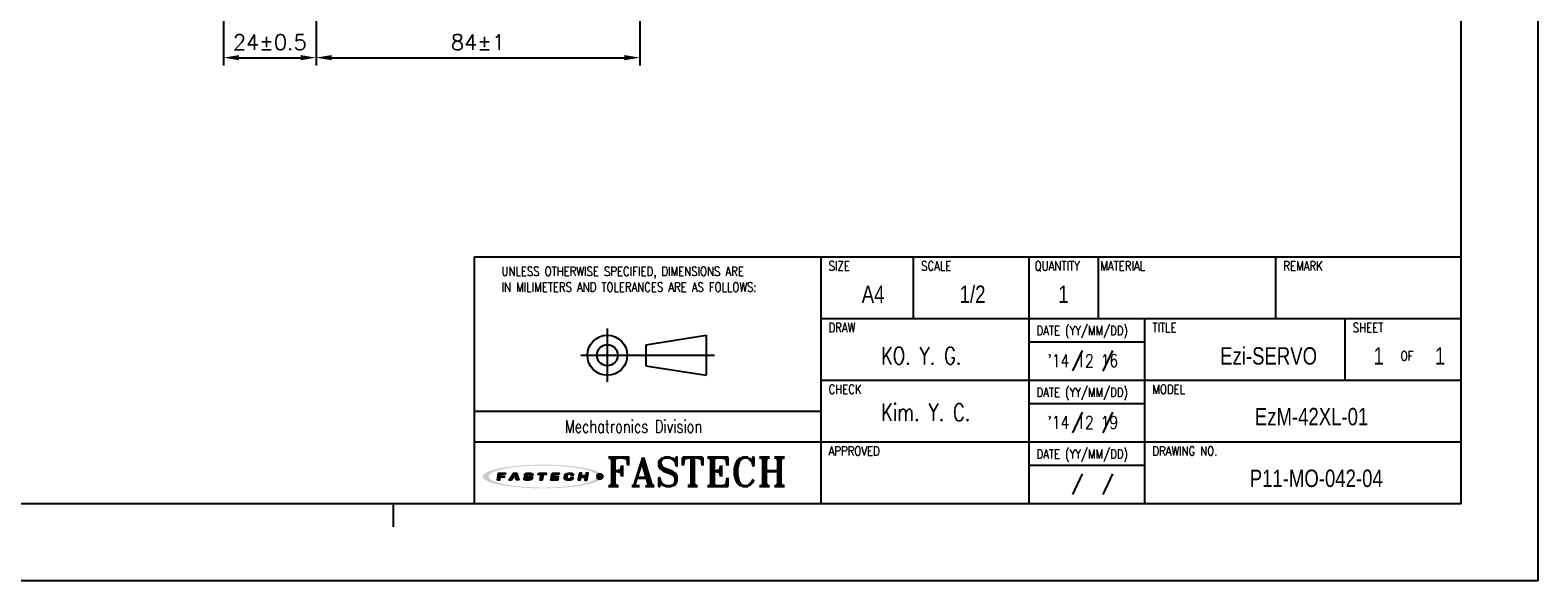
# Model space of a CAD drawing. Header units: millimetres. Extents: x 0 to 594, y 0 to 420.
# Tile 2 of 4: x 203 to 594, y 0 to 143. Entities that reach past the tile are written whole.
import ezdxf

# ---------------------------------------------------------------- set-up
doc = ezdxf.new("R2010")
doc.units = ezdxf.units.MM
doc.header["$PDSIZE"] = -1
for name, color, linetype in [('DIM', 3, 'Continuous'), ('LAYER_2', 1, 'Continuous'), ('LAYER_4', 3, 'Continuous'), ('SHEET', 1, 'Continuous')]:
    doc.layers.add(name, color=color, linetype=linetype)
doc.styles.add('SHB', font='romans.shx', dxfattribs={"width": 0.75, "bigfont": 'whgtxt.shx'})
doc.styles.add('SHEET1', font='ROMANS.SHX', dxfattribs={"width": 0.8, "height": 3})
doc.styles.add('SHEET2', font='txt', dxfattribs={"width": 0.8, "height": 3})
doc.styles.add('SHEET3', font='ROMANT.SHX', dxfattribs={"height": 3})
doc.styles.get("Standard").update_dxf_attribs({"font": 'txt.shx', "bigfont": 'whgtxt.shx'})
doc.dimstyles.new('ISO-25', dxfattribs={"dimtxt": 2.5, "dimasz": 2.5, "dimexe": 1.25, "dimexo": 0.625, "dimtad": 1, "dimtxsty": 'Standard', "dimcen": 2.5, "dimadec": 0, "dimazin": 0, "dimtfac": 1, "dimtmove": 0, "dimatfit": 3, "dimfxl": 0, "dimarcsym": 0})

# ---------------------------------------------------------------- blocks, each defined once
blk = doc.blocks.new('AI9-BLK2')
at = {"layer": 'LAYER_4'}
h = blk.add_hatch(color=12, dxfattribs=at)
edge = h.paths.add_edge_path()
edge.add_spline(control_points=[(66.5, 0), (66.5, -3.5), (61.3, -5.3), (58.7, -6.3), (52, -8.8), (44.8, -10), (37.7, -11), (17.3, -13.9), (-3.7, -14.1), (-24.3, -12.5), (-32.9, -11.8), (-41.6, -10.8), (-50, -8.9), (-54.9, -7.7), (-60.6, -6.4), (-64.7, -3.2), (-73, 3.4), (-52.4, 8.3), (-49.2, 9), (-40.6, 10.9), (-31.8, 11.9), (-23.1, 12.6), (-12.4, 13.4), (-1.5, 13.6), (9.2, 13.3), (19.1, 13), (29, 12.3), (38.8, 10.9), (45.7, 9.9), (52.7, 8.7), (59.3, 6.1), (61.8, 5.2), (66.5, 3.3), (66.5, 0), (66.6, -0.8), (73.6, -0.7), (73.6, 0), (73.5, 3.5), (68.7, 5.4), (66.1, 6.4), (59.6, 9), (52.6, 10.3), (45.8, 11.3), (24.9, 14.6), (3.4, 15.1), (-17.7, 14), (-27.4, 13.6), (-37.2, 12.7), (-46.8, 11.2), (-53.5, 10.1), (-60.4, 8.7), (-66.7, 6.1), (-69.1, 5.1), (-73.9, 3.1), (-73.6, -0.3), (-73.4, -3.7), (-68.1, -5.6), (-65.5, -6.6), (-58.9, -9.2), (-51.8, -10.4), (-44.8, -11.5), (-35, -13), (-25, -13.7), (-15.1, -14.2), (5.8, -15), (27.1, -14.4), (47.8, -11), (54.2, -9.9), (60.6, -8.6), (66.6, -6.1), (69.1, -5.1), (73.5, -3.2), (73.6, 0), (73.6, 0.8), (66.6, 0.9), (66.5, 0)], knot_values=[0, 0, 0, 0, 1, 1, 1, 2, 2, 2, 3, 3, 3, 4, 4, 4, 5, 5, 5, 6, 6, 6, 7, 7, 7, 8, 8, 8, 9, 9, 9, 10, 10, 10, 11, 11, 11, 12, 12, 12, 13, 13, 13, 14, 14, 14, 15, 15, 15, 16, 16, 16, 17, 17, 17, 18, 18, 18, 19, 19, 19, 20, 20, 20, 21, 21, 21, 22, 22, 22, 23, 23, 23, 24, 24, 24, 25, 25, 25, 25], degree=3, periodic=0)
blk = doc.blocks.new('AI9-BLK1')
at = {"layer": 'LAYER_4', "color": 7}
blk.add_blockref('AI9-BLK2', (0, 0), dxfattribs=at)
blk = doc.blocks.new('AI9-BLK3')
at = {"layer": 'LAYER_2'}
for points in [[(-55.6, -4.3), (-54.1, 4.2), (-45.8, 4.1), (-46, 2.8), (-51.9, 2.8), (-52.2, 0.7), (-46.8, 0.6), (-47, -0.8), (-52.4, -0.8), (-53.1, -4.3)], [(-41.4, -4.2), (-35.7, 4.2), (-32.1, 4.2), (-29.5, -4.1), (-32.2, -4.1), (-34.2, 2.7), (-38.7, -4.2)], [(-5.3, 4.2), (4.3, 4.1), (4.1, 2.7), (0.4, 2.7), (-0.8, -4.2), (-3.2, -4.2), (-2.1, 2.7), (-5.6, 2.7)], [(11.4, 4.2), (20, 4.1), (19.8, 2.8), (13.7, 2.8), (13.4, 0.8), (19, 0.7), (18.8, -0.6), (13.1, -0.6), (12.7, -2.7), (18.7, -2.8), (18.5, -4.2), (9.9, -4.2)], [(45, 4.2), (43.5, -4.1), (46, -4.2), (46.6, -0.6), (52.3, -0.7), (51.7, -4.2), (54.1, -4.2), (55.6, 4.2), (53.1, 4.2), (52.5, 0.8), (46.9, 0.8), (47.5, 4.2)]]:
    blk.add_hatch(color=12, dxfattribs=at).paths.add_polyline_path(points)
h = blk.add_hatch(color=12, dxfattribs=at)
edge = h.paths.add_edge_path()
edge.add_spline(control_points=[(-15.2, -1.5), (-15.2, -2.9), (-16.3, -2.9), (-17.5, -2.9), (-17.7, -2.9), (-18.2, -2.9), (-18.5, -2.9), (-20, -2.9), (-20.4, -2.7), (-20.4, -2.1), (-20.4, -1.9), (-20.4, -1.4), (-20.4, -1.4), (-20.4, -1.4), (-22.9, -1.4), (-22.9, -1.4), (-22.9, -1.4), (-22.9, -2.3), (-22.9, -2.5), (-22.9, -3.9), (-21.3, -4.3), (-19.8, -4.3), (-19.5, -4.3), (-17.1, -4.3), (-16.9, -4.3), (-14.1, -4.3), (-12.8, -3.1), (-12.8, -1.8), (-12.8, -1.7), (-12.8, -1.1), (-12.8, -1), (-12.8, 0.2), (-14.1, 0.7), (-16.1, 0.7), (-16.3, 0.7), (-17.5, 0.7), (-17.7, 0.7), (-19.1, 0.7), (-19.7, 0.9), (-19.6, 1.9), (-19.5, 2.9), (-18.4, 2.9), (-17.8, 2.9), (-17.6, 2.9), (-16.5, 2.9), (-16.2, 2.9), (-15, 2.9), (-14.8, 2.6), (-14.8, 2.3), (-14.8, 2.1), (-14.9, 1.7), (-14.9, 1.7), (-14.9, 1.7), (-12.3, 1.6), (-12.3, 1.6), (-12.3, 1.6), (-12.3, 2.6), (-12.3, 2.8), (-12.3, 3.9), (-14.1, 4.3), (-15.7, 4.3), (-16.8, 4.3), (-17.9, 4.3), (-18.2, 4.3), (-20.4, 4.3), (-22, 3.6), (-22.1, 2), (-22.1, 1.8), (-22.1, 1.3), (-22.1, 1.1), (-22.2, -0.1), (-20.7, -0.6), (-19.2, -0.6), (-19, -0.6), (-17.3, -0.7), (-17.1, -0.7), (-15.5, -0.7), (-15.2, -1.1), (-15.2, -1.5)], knot_values=[0, 0, 0, 0, 1, 1, 1, 2, 2, 2, 3, 3, 3, 4, 4, 4, 5, 5, 5, 6, 6, 6, 7, 7, 7, 8, 8, 8, 9, 9, 9, 10, 10, 10, 11, 11, 11, 12, 12, 12, 13, 13, 13, 14, 14, 14, 15, 15, 15, 16, 16, 16, 17, 17, 17, 18, 18, 18, 19, 19, 19, 20, 20, 20, 21, 21, 21, 22, 22, 22, 23, 23, 23, 24, 24, 24, 25, 25, 25, 26, 26, 26, 26], degree=3, periodic=0)
h = blk.add_hatch(color=12, dxfattribs=at)
edge = h.paths.add_edge_path()
edge.add_spline(control_points=[(35, 1.4), (35, 1.4), (37.4, 1.4), (37.4, 1.4), (37.4, 1.4), (37.5, 2), (37.5, 2.4), (37.5, 3.1), (37.3, 4.2), (34.5, 4.2), (34.2, 4.2), (32.2, 4.2), (31.6, 4.2), (28.5, 4.3), (27.4, 2.7), (27.2, 1.5), (27.1, 1), (26.8, -0.6), (26.7, -1.2), (26.5, -2.6), (26.6, -4.3), (30.1, -4.3), (30.5, -4.3), (31.7, -4.3), (32.2, -4.3), (34.9, -4.3), (36.6, -4), (36.9, -2.3), (36.9, -1.9), (37, -1.1), (37, -1.1), (37, -1.1), (34.6, -1.1), (34.6, -1.1), (34.6, -1.1), (34.6, -1.6), (34.6, -1.7), (34.4, -2.5), (33.8, -2.8), (32.5, -2.8), (32.2, -2.8), (31.2, -2.8), (30.8, -2.8), (29.4, -2.8), (29.1, -2.3), (29.2, -1.4), (29.2, -1), (29.5, 0.7), (29.5, 1.1), (29.8, 2.5), (30.7, 2.8), (31.7, 2.8), (32.2, 2.8), (33.4, 2.8), (33.7, 2.8), (34.7, 2.8), (35.1, 2.5), (35.1, 1.9), (35, 1.7), (35, 1.4), (35, 1.4)], knot_values=[0, 0, 0, 0, 1, 1, 1, 2, 2, 2, 3, 3, 3, 4, 4, 4, 5, 5, 5, 6, 6, 6, 7, 7, 7, 8, 8, 8, 9, 9, 9, 10, 10, 10, 11, 11, 11, 12, 12, 12, 13, 13, 13, 14, 14, 14, 15, 15, 15, 16, 16, 16, 17, 17, 17, 18, 18, 18, 19, 19, 19, 20, 20, 20, 20], degree=3, periodic=0)
at = {"layer": 'LAYER_2', "color": 12}
for points in [[(-55.6, -4.3), (-54.1, 4.2), (-45.8, 4.1), (-46, 2.8), (-51.9, 2.8), (-52.2, 0.7), (-46.8, 0.6), (-47, -0.8), (-52.4, -0.8), (-53.1, -4.3)], [(-41.4, -4.2), (-35.7, 4.2), (-32.1, 4.2), (-29.5, -4.1), (-32.2, -4.1), (-34.2, 2.7), (-38.7, -4.2)], [(-5.3, 4.2), (4.3, 4.1), (4.1, 2.7), (0.4, 2.7), (-0.8, -4.2), (-3.2, -4.2), (-2.1, 2.7), (-5.6, 2.7)], [(11.4, 4.2), (20, 4.1), (19.8, 2.8), (13.7, 2.8), (13.4, 0.8), (19, 0.7), (18.8, -0.6), (13.1, -0.6), (12.7, -2.7), (18.7, -2.8), (18.5, -4.2), (9.9, -4.2)], [(45, 4.2), (43.5, -4.1), (46, -4.2), (46.6, -0.6), (52.3, -0.7), (51.7, -4.2), (54.1, -4.2), (55.6, 4.2), (53.1, 4.2), (52.5, 0.8), (46.9, 0.8), (47.5, 4.2)]]:
    blk.add_lwpolyline(points, close=True, dxfattribs=at)
for points, knots in [([(-15.2, -1.5), (-15.2, -2.9), (-16.3, -2.9), (-17.5, -2.9), (-17.7, -2.9), (-18.2, -2.9), (-18.5, -2.9), (-20, -2.9), (-20.4, -2.7), (-20.4, -2.1), (-20.4, -1.9), (-20.4, -1.4), (-20.4, -1.4), (-20.4, -1.4), (-22.9, -1.4), (-22.9, -1.4), (-22.9, -1.4), (-22.9, -2.3), (-22.9, -2.5), (-22.9, -3.9), (-21.3, -4.3), (-19.8, -4.3), (-19.5, -4.3), (-17.1, -4.3), (-16.9, -4.3), (-14.1, -4.3), (-12.8, -3.1), (-12.8, -1.8), (-12.8, -1.7), (-12.8, -1.1), (-12.8, -1), (-12.8, 0.2), (-14.1, 0.7), (-16.1, 0.7), (-16.3, 0.7), (-17.5, 0.7), (-17.7, 0.7), (-19.1, 0.7), (-19.7, 0.9), (-19.6, 1.9), (-19.5, 2.9), (-18.4, 2.9), (-17.8, 2.9), (-17.6, 2.9), (-16.5, 2.9), (-16.2, 2.9), (-15, 2.9), (-14.8, 2.6), (-14.8, 2.3), (-14.8, 2.1), (-14.9, 1.7), (-14.9, 1.7), (-14.9, 1.7), (-12.3, 1.6), (-12.3, 1.6), (-12.3, 1.6), (-12.3, 2.6), (-12.3, 2.8), (-12.3, 3.9), (-14.1, 4.3), (-15.7, 4.3), (-16.8, 4.3), (-17.9, 4.3), (-18.2, 4.3), (-20.4, 4.3), (-22, 3.6), (-22.1, 2), (-22.1, 1.8), (-22.1, 1.3), (-22.1, 1.1), (-22.2, -0.1), (-20.7, -0.6), (-19.2, -0.6), (-19, -0.6), (-17.3, -0.7), (-17.1, -0.7), (-15.5, -0.7), (-15.2, -1.1), (-15.2, -1.5)], [0, 0, 0, 0, 1, 1, 1, 2, 2, 2, 3, 3, 3, 4, 4, 4, 5, 5, 5, 6, 6, 6, 7, 7, 7, 8, 8, 8, 9, 9, 9, 10, 10, 10, 11, 11, 11, 12, 12, 12, 13, 13, 13, 14, 14, 14, 15, 15, 15, 16, 16, 16, 17, 17, 17, 18, 18, 18, 19, 19, 19, 20, 20, 20, 21, 21, 21, 22, 22, 22, 23, 23, 23, 24, 24, 24, 25, 25, 25, 26, 26, 26, 26]), ([(35, 1.4), (35, 1.4), (37.4, 1.4), (37.4, 1.4), (37.4, 1.4), (37.5, 2), (37.5, 2.4), (37.5, 3.1), (37.3, 4.2), (34.5, 4.2), (34.2, 4.2), (32.2, 4.2), (31.6, 4.2), (28.5, 4.3), (27.4, 2.7), (27.2, 1.5), (27.1, 1), (26.8, -0.6), (26.7, -1.2), (26.5, -2.6), (26.6, -4.3), (30.1, -4.3), (30.5, -4.3), (31.7, -4.3), (32.2, -4.3), (34.9, -4.3), (36.6, -4), (36.9, -2.3), (36.9, -1.9), (37, -1.1), (37, -1.1), (37, -1.1), (34.6, -1.1), (34.6, -1.1), (34.6, -1.1), (34.6, -1.6), (34.6, -1.7), (34.4, -2.5), (33.8, -2.8), (32.5, -2.8), (32.2, -2.8), (31.2, -2.8), (30.8, -2.8), (29.4, -2.8), (29.1, -2.3), (29.2, -1.4), (29.2, -1), (29.5, 0.7), (29.5, 1.1), (29.8, 2.5), (30.7, 2.8), (31.7, 2.8), (32.2, 2.8), (33.4, 2.8), (33.7, 2.8), (34.7, 2.8), (35.1, 2.5), (35.1, 1.9), (35, 1.7), (35, 1.4), (35, 1.4)], [0, 0, 0, 0, 1, 1, 1, 2, 2, 2, 3, 3, 3, 4, 4, 4, 5, 5, 5, 6, 6, 6, 7, 7, 7, 8, 8, 8, 9, 9, 9, 10, 10, 10, 11, 11, 11, 12, 12, 12, 13, 13, 13, 14, 14, 14, 15, 15, 15, 16, 16, 16, 17, 17, 17, 18, 18, 18, 19, 19, 19, 20, 20, 20, 20])]:
    blk.add_open_spline(points, degree=3, knots=knots, dxfattribs=at)
blk = doc.blocks.new('*D10')
at = {"color": 8, "lineweight": -2}
for p, q in [((253, 181.39), (253, 133.65)), ((277, 162.89), (277, 133.65)), ((257, 135.65), (273, 135.65))]:
    blk.add_line(p, q, dxfattribs=at)
at = {"color": 8}
for points in [[(257, 136.32), (257, 134.98), (253, 135.65)], [(273, 136.32), (273, 134.98), (277, 135.65)]]:
    blk.add_solid(points, dxfattribs=at)
at = {"layer": 'Defpoints', "color": 0}
for p in [(253, 183.39), (277, 164.89), (277, 135.65)]:
    blk.add_point(p, dxfattribs=at)
at = {"color": 3, "insert": (265, 139.65), "char_height": 4, "attachment_point": 5}
blk.add_mtext('\\A1;24±0.5', dxfattribs=at)
blk = doc.blocks.new('*D18')
at = {"color": 8, "lineweight": -2}
for p, q in [((277, 162.89), (277, 133.65)), ((361, 162.89), (361, 133.65)), ((281, 135.65), (357, 135.65))]:
    blk.add_line(p, q, dxfattribs=at)
at = {"color": 8}
for points in [[(281, 136.32), (281, 134.98), (277, 135.65)], [(357, 136.32), (357, 134.98), (361, 135.65)]]:
    blk.add_solid(points, dxfattribs=at)
at = {"layer": 'Defpoints', "color": 0}
for p in [(277, 164.89), (361, 164.89), (361, 135.65)]:
    blk.add_point(p, dxfattribs=at)
at = {"color": 3, "insert": (319, 139.65), "char_height": 4, "attachment_point": 5}
blk.add_mtext('\\A1;84±1', dxfattribs=at)

msp = doc.modelspace()

# ---------------------------------------------------------------- hatches: boundary and pattern name
h = msp.add_hatch(color=1)
edge = h.paths.add_edge_path()
edge.add_arc((350.6547, 27.0526), 0.7263, 0, 360)

# ---------------------------------------------------------------- linework, layer by layer
at = {"color": 4}
msp.add_line((297, 20), (297, 14), dxfattribs=at)
at = {"color": 6}
msp.add_lwpolyline([(0, 420), (594, 420), (594, 0), (0, 0)], close=True, dxfattribs=at)
at = {"color": 4}
msp.add_lwpolyline([(20, 400), (574, 400), (574, 20), (20, 20)], close=True, dxfattribs=at)
at = {"color": 1}
msp.add_circle((350.6547, 27.0526), 0.7263, dxfattribs=at)
at = {"layer": 'SHEET', "color": 7}
for p, q in [((318, 84), (574, 84)), ((318, 84), (318, 20)), ((408, 84), (408, 20)), ((318, 44), (408, 44))]:
    msp.add_line(p, q, dxfattribs=at)
at = {"layer": 'SHEET'}
for p, q in [((432, 68), (432, 84)), ((462, 20), (462, 84)), ((480, 68), (480, 84)), ((526, 68), (526, 84)), ((408, 68), (574, 68)), ((492, 20), (492, 68)), ((544, 52), (544, 68)), ((352.5683, 51.5766), (352.5683, 65.4032)), ((362.5679, 61.2059), (378.2463, 63.6749)), ((378.2463, 63.6749), (378.2463, 53.3049)), ((362.5679, 61.2059), (362.5679, 55.774)), ((462, 62), (492, 62)), ((475.7601, 59.723), (473.2579, 54.4078)), ((483.5984, 59.7148), (481.0961, 54.3996)), ((345.655, 58.4899), (380.345, 58.4899)), ((362.5679, 55.774), (378.2463, 53.3049)), ((408, 52), (574, 52)), ((462, 46), (492, 46)), ((475.7601, 43.723), (473.2579, 38.4078)), ((483.5984, 43.7148), (481.0961, 38.3996)), ((318, 36), (574, 36)), ((462, 30), (492, 30)), ((475.7601, 27.723), (473.2579, 22.4078)), ((483.5984, 27.7148), (481.0961, 22.3996))]:
    msp.add_line(p, q, dxfattribs=at)
for radius in [5.185, 2.7159]:
    msp.add_circle((352.5683, 58.4899), radius, dxfattribs=at)

# ---------------------------------------------------------------- block references
at = {"layer": 'LAYER_2', "color": 7, "lineweight": 5, "xscale": 0.2116800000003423, "yscale": 0.2116800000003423, "zscale": 0.2116800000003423}
msp.add_blockref('AI9-BLK3', (335.8075, 27.0236), dxfattribs=at)
at = {"layer": 'LAYER_4', "color": 7, "lineweight": 5, "xscale": 0.2116800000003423, "yscale": 0.2116800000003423, "zscale": 0.2116800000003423}
msp.add_blockref('AI9-BLK1', (335.8244, 27.0474), dxfattribs=at)

# ---------------------------------------------------------------- texts
at = {"layer": 'DIM', "color": 3, "style": 'SHB', "width": 0.75}
for s, p in [('KO. Y. G.', (423.6103, 56.1279)), ('Kim. Y. C.', (423.6103, 41.4726))]:
    msp.add_text(s, height=4.5, dxfattribs=at).set_placement(p)
at = {"layer": 'SHEET'}
for s, height, style, width, p in [('SIZE', 2.4, 'SHEET1', 0.8, (409.9793, 80.4604)), ('SCALE', 2.4, 'SHEET1', 0.8, (433.9793, 80.4604)), ('QUANTITY', 2.4, 'SHEET1', 0.8, (463.4591, 80.4604)), ('MATERIAL', 2.4, 'SHEET1', 0.8, (480.4793, 80.4604)), ('REMARK', 2.4, 'SHEET1', 0.8, (527.9793, 80.4604)), ('UNLESS OTHERWISE SPECIFIED, DIMENSIONS ARE', 2.4, 'SHEET1', 0.8, (325.11, 79.0458)), ('IN MILIMETERS AND TOLERANCES ARE AS FOLLOWS:', 2.4, 'SHEET1', 0.8, (325.11, 74.9652)), ('DRAW', 2.4, 'SHEET1', 0.8, (409.9793, 64.4604)), ('TITLE', 2.4, 'SHEET1', 0.8, (493.9793, 64.4604)), ('SHEET', 2.4, 'SHEET1', 0.8, (545.9793, 64.4604)), ('DATE (YY/MM/DD)', 2.4, 'SHEET1', 0.8, (463.9277, 63.6818)), ('OF', 2.4, 'SHEET1', 0.8, (558.4154, 57.1091)), ('CHECK', 2.4, 'SHEET1', 0.8, (409.9793, 48.4604)), ('MODEL', 2.4, 'SHEET1', 0.8, (493.9793, 48.4604)), ('DATE (YY/MM/DD)', 2.4, 'SHEET1', 0.8, (463.9277, 47.6818)), ('Mechatronics Division', 3.3, 'SHEET3', 0.75, (341.5385, 38.3956)), ('APPROVED', 2.4, 'SHEET1', 0.8, (409.9793, 32.4604)), ('DATE (YY/MM/DD)', 2.4, 'SHEET1', 0.8, (463.9277, 31.6818)), ('DRAWING NO.', 2.4, 'SHEET1', 0.8, (493.9793, 32.4604))]:
    msp.add_text(s, height=height, dxfattribs=dict(at, style=style, width=width)).set_placement(p)
at = {"layer": 'SHEET', "color": 7, "style": 'SHEET2', "width": 0.8}
for s, p in [('A4', (418.5726, 72.0681)), ('1/2', (443.9918, 72.0681)), ('1', (469.5531, 72.0681)), ('Ezi-SERVO', (511.5676, 56.0681)), ('1', (551.3623, 56.0681)), ('1', (567.2783, 56.0681)), ('EzM-42XL-01', (520.5693, 40.3335)), ('P11-MO-042-04', (519.2414, 24.3335))]:
    msp.add_text(s, height=4.5, dxfattribs=at).set_placement(p)
at = {"layer": 'SHEET', "color": 3, "style": 'SHEET1', "width": 0.8}
for s, p in [("'14 12 16", (466.7638, 55.4207)), ("'14 12 19", (466.7638, 39.4207))]:
    msp.add_text(s, height=3.3, dxfattribs=at).set_placement(p)
at = {"layer": 'SHEET', "color": 7, "style": 'SHEET3'}
msp.add_text('FASTECH', height=7.5, dxfattribs=at).set_placement((352.21, 24.5201))

# ---------------------------------------------------------------- dimensions: what is measured, and where the dimension line sits
dim = msp.add_linear_dim(base=(276.9982, 135.6498), p1=(252.9982, 183.3943), p2=(276.9982, 164.8943), dimstyle='ISO-25', override={"dimscale": 2, "dimtxt": 2, "dimasz": 2, "dimexe": 1, "dimexo": 1, "dimgap": 1, "dimdec": 3, "dimzin": 9, "dimdsep": 46, "dimcen": 0, "dimclrd": 8, "dimclre": 8, "dimclrt": 3, "dimadec": 3, "dimazin": 2, "dimtol": 1, "dimtp": 0.5, "dimtm": 0.5, "dimtdec": 3, "dimfxl": 0.6, "dimtolj": 1, "dimtzin": 9, "dimarcsym": 1})
dim.commit()
dim.dimension.update_dxf_attribs({"geometry": '*D10', "text_midpoint": (264.9982, 135.6498), "dimtype": 160})
dim = msp.add_linear_dim(base=(360.9982, 135.6498), p1=(276.9982, 164.8943), p2=(360.9982, 164.8943), dimstyle='ISO-25', override={"dimscale": 2, "dimtxt": 2, "dimasz": 2, "dimexe": 1, "dimexo": 1, "dimgap": 1, "dimdec": 3, "dimzin": 9, "dimdsep": 46, "dimcen": 0, "dimclrd": 8, "dimclre": 8, "dimclrt": 3, "dimadec": 3, "dimazin": 2, "dimtol": 1, "dimtp": 1, "dimtm": 1, "dimtdec": 3, "dimfxl": 0.6, "dimtolj": 1, "dimtzin": 9, "dimarcsym": 1})
dim.commit()
dim.dimension.update_dxf_attribs({"geometry": '*D18', "text_midpoint": (318.9982, 139.6498)})

doc.saveas('drawing.dxf')
